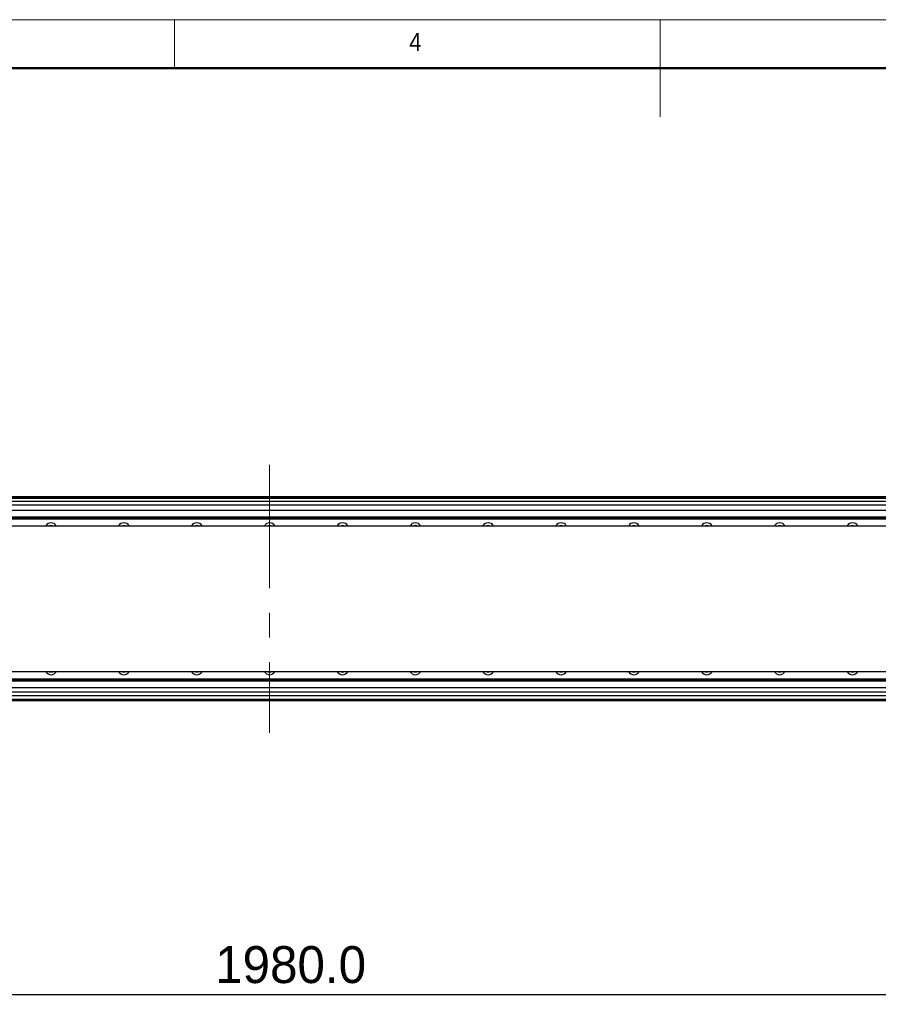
# Model space of a CAD drawing. Header units: millimetres. Extents: x 40 to 3320, y 40 to 2336.
# Tile 9 of 13: x 1153 to 1860, y 1526 to 2336. Entities that reach past the tile are written whole.
import ezdxf

# ---------------------------------------------------------------- set-up
doc = ezdxf.new("R2010")
doc.units = ezdxf.units.MM
doc.header["$LTSCALE"] = 8
doc.linetypes.add('CENTERX2', pattern=[20.32, 12.7, -2.54, 2.54, -2.54])
doc.layers.add('DIMNS', color=7, linetype='Continuous')
doc.styles.add('SLDTEXTSTYLE0', font='Gothic.ttf', dxfattribs={"width": 0.913})
doc.styles.add('SLDTEXTSTYLE7', font='txt')
doc.dimstyles.new('SLDDIMSTYLE0', dxfattribs={"dimtxt": 30.4, "dimasz": 16, "dimexe": 0, "dimexo": 0.0625, "dimgap": 7.6, "dimtad": 2, "dimdec": 1, "dimrnd": 1e-09, "dimzin": 4, "dimdsep": 46, "dimtxsty": 'SLDTEXTSTYLE7', "dimsah": 1, "dimcen": 0.09, "dimadec": 0, "dimazin": 1, "dimtfac": 1, "dimtdec": 1, "dimtmove": 0, "dimatfit": 0, "dimfxl": 0, "dimfrac": 2, "dimtolj": 1, "dimtzin": 12, "dimarcsym": 0})
doc.dimstyles.new('SLDDIMSTYLE3', dxfattribs={"dimtxt": 30.4, "dimasz": 16, "dimexe": 0, "dimexo": 0.0625, "dimgap": 7.6, "dimtad": 2, "dimdec": 1, "dimrnd": 1e-09, "dimzin": 4, "dimdsep": 46, "dimtxsty": 'SLDTEXTSTYLE7', "dimsah": 1, "dimcen": 0.09, "dimadec": 0, "dimazin": 1, "dimtfac": 1, "dimtdec": 1, "dimtofl": 0, "dimtmove": 0, "dimatfit": 3, "dimfxl": 0, "dimfrac": 2, "dimtolj": 1, "dimtzin": 12, "dimarcsym": 0})

# ---------------------------------------------------------------- blocks, each defined once
blk = doc.blocks.new('_D_3')
at = {"layer": 'DIMNS'}
for p, q in [((2550.51, 1932.36), (2550.51, 1964.36)), ((461.03, 1932.36), (2558.51, 1932.36)), ((2550.51, 1786.36), (2550.51, 1932.36)), ((461.03, 1786.36), (2558.51, 1786.36)), ((2550.51, 1786.36), (2550.51, 1754.36))]:
    blk.add_line(p, q, dxfattribs=at)
for points in [[(2550.51, 1932.36), (2552.91, 1948.36), (2548.11, 1948.36)], [(2550.51, 1786.36), (2548.11, 1770.36), (2552.91, 1770.36)]]:
    blk.add_solid(points, dxfattribs=at)
at = {"layer": 'DIMNS', "insert": (2510.62, 1820.33), "char_height": 30.4, "attachment_point": 1, "rotation": 90, "style": 'SLDTEXTSTYLE7'}
blk.add_mtext('146.0', dxfattribs=at)
blk = doc.blocks.new('_D_10')
at = {"layer": 'DIMNS'}
for p, q in [((368.37, 1718.2), (368.37, 1525.56)), ((2348.37, 1718.2), (2348.37, 1525.56)), ((368.37, 1533.56), (2348.37, 1533.56))]:
    blk.add_line(p, q, dxfattribs=at)
for points in [[(368.37, 1533.56), (384.37, 1531.16), (384.37, 1535.96)], [(2348.37, 1533.56), (2332.37, 1535.96), (2332.37, 1531.16)]]:
    blk.add_solid(points, dxfattribs=at)
at = {"layer": 'DIMNS', "insert": (1313.48, 1573.45), "char_height": 30.4, "attachment_point": 1, "style": 'SLDTEXTSTYLE7'}
blk.add_mtext('1980.0', dxfattribs=at)

msp = doc.modelspace()

# ---------------------------------------------------------------- linework, layer by layer
at = {"color": 7, "linetype": 'Continuous', "lineweight": 18}
for p, q in [((3320, 2336), (40, 2336)), ((1280, 2296), (1280, 2336)), ((1680, 2336), (1680, 2256)), ((80, 2296), (3280, 2296))]:
    msp.add_line(p, q, dxfattribs=at)
at = {"color": 7, "linetype": 'Continuous', "lineweight": 50}
msp.add_line((3280, 2296), (80, 2296), dxfattribs=at)
at = {"color": 7, "linetype": 'Continuous', "lineweight": 25}
for p, q in [((2278.37, 1943.36), (438.37, 1943.36)), ((438.37, 1943.16), (2278.37, 1943.16)), ((438.37, 1942.96), (2278.37, 1942.96)), ((2278.37, 1942.86), (438.37, 1942.86)), ((2278.37, 1941.86), (438.37, 1941.86)), ((2253.37, 1939.37), (463.37, 1939.37)), ((470.17, 1925.17), (2253.37, 1925.17)), ((470.2, 1925.47), (2253.37, 1925.47)), ((470.31, 1926.56), (2253.37, 1926.56)), ((470.34, 1926.86), (2253.37, 1926.86)), ((251.37, 1919.36), (2465.37, 1919.36)), ((2465.37, 1799.36), (251.37, 1799.36)), ((463.37, 1793.56), (2246.57, 1793.56)), ((463.37, 1793.25), (2246.54, 1793.25)), ((463.37, 1792.17), (2246.43, 1792.17)), ((463.37, 1791.86), (2246.4, 1791.86)), ((2253.37, 1779.36), (463.37, 1779.36)), ((2251.37, 1775.36), (470.37, 1775.36))]:
    msp.add_line(p, q, dxfattribs=at)
at = {"color": 8, "linetype": 'Continuous', "lineweight": 25}
for p, q in [((2253.37, 1936.37), (463.37, 1936.37)), ((2253.37, 1782.36), (463.37, 1782.36)), ((2251.37, 1776.36), (470.37, 1776.36))]:
    msp.add_line(p, q, dxfattribs=at)
at = {"color": 7, "linetype": 'Continuous', "lineweight": 25, "flags": 128}
for points in [[(1178.37, 1919.61), (1177.38, 1919.43), (1177.22, 1919.36)], [(1179.52, 1919.36), (1179.36, 1919.43), (1178.37, 1919.61)], [(1238.37, 1919.61), (1237.38, 1919.43), (1237.22, 1919.36)], [(1239.52, 1919.36), (1239.36, 1919.43), (1238.37, 1919.61)], [(1298.37, 1919.61), (1297.38, 1919.43), (1297.22, 1919.36)], [(1299.52, 1919.36), (1299.36, 1919.43), (1298.37, 1919.61)], [(1358.37, 1919.61), (1357.38, 1919.43), (1357.22, 1919.36)], [(1359.52, 1919.36), (1359.36, 1919.43), (1358.37, 1919.61)], [(1418.37, 1919.61), (1417.38, 1919.43), (1417.22, 1919.36)], [(1419.52, 1919.36), (1419.36, 1919.43), (1418.37, 1919.61)], [(1478.37, 1919.61), (1477.38, 1919.43), (1477.22, 1919.36)], [(1479.52, 1919.36), (1479.36, 1919.43), (1478.37, 1919.61)], [(1538.37, 1919.61), (1537.38, 1919.43), (1537.22, 1919.36)], [(1539.52, 1919.36), (1539.36, 1919.43), (1538.37, 1919.61)], [(1598.37, 1919.61), (1597.38, 1919.43), (1597.22, 1919.36)], [(1599.52, 1919.36), (1599.36, 1919.43), (1598.37, 1919.61)], [(1658.37, 1919.61), (1657.38, 1919.43), (1657.22, 1919.36)], [(1659.52, 1919.36), (1659.36, 1919.43), (1658.37, 1919.61)], [(1718.37, 1919.61), (1717.38, 1919.43), (1717.22, 1919.36)], [(1719.52, 1919.36), (1719.36, 1919.43), (1718.37, 1919.61)], [(1778.37, 1919.61), (1777.38, 1919.43), (1777.22, 1919.36)], [(1779.52, 1919.36), (1779.36, 1919.43), (1778.37, 1919.61)], [(1838.37, 1919.61), (1837.38, 1919.43), (1837.22, 1919.36)], [(1839.52, 1919.36), (1839.36, 1919.43), (1838.37, 1919.61)]]:
    msp.add_lwpolyline(points, dxfattribs=at)
at = {"color": 7, "linetype": 'Continuous', "lineweight": 25}
for centre, radius, start, end in [((1178.37, 1916.86), 5, 90, 149.99999), ((1178.37, 1916.86), 5, 30.00001, 90), ((1238.37, 1916.86), 5, 90, 149.99999), ((1238.37, 1916.86), 5, 30.00001, 90), ((1298.37, 1916.86), 5, 90, 149.99999), ((1298.37, 1916.86), 5, 30.00001, 90), ((1358.37, 1916.86), 5, 90, 149.99999), ((1358.37, 1916.86), 5, 30.00001, 90), ((1418.37, 1916.86), 5, 90, 149.99999), ((1418.37, 1916.86), 5, 30.00001, 90), ((1478.37, 1916.86), 5, 90, 149.99999), ((1478.37, 1916.86), 5, 30.00001, 90), ((1538.37, 1916.86), 5, 90, 149.99999), ((1538.37, 1916.86), 5, 30.00001, 90), ((1598.37, 1916.86), 5, 90, 149.99999), ((1598.37, 1916.86), 5, 30.00001, 90), ((1658.37, 1916.86), 5, 90, 149.99999), ((1658.37, 1916.86), 5, 30.00001, 90), ((1718.37, 1916.86), 5, 90, 149.99999), ((1718.37, 1916.86), 5, 30.00001, 90), ((1778.37, 1916.86), 5, 90, 149.99999), ((1778.37, 1916.86), 5, 30.00001, 90), ((1838.37, 1916.86), 5, 90, 149.99999), ((1838.37, 1916.86), 5, 30.00001, 90), ((1178.37, 1801.86), 5, 210.00001, 329.99999), ((1178.37, 1801.86), 2.75, 245.38006, 294.61994), ((1238.37, 1801.86), 5, 210.00001, 329.99999), ((1238.37, 1801.86), 2.75, 245.38006, 294.61994), ((1298.37, 1801.86), 5, 210.00001, 329.99999), ((1298.37, 1801.86), 2.75, 245.38006, 294.61994), ((1358.37, 1801.86), 5, 210.00001, 329.99999), ((1358.37, 1801.86), 2.75, 245.38006, 294.61994), ((1418.37, 1801.86), 5, 210.00001, 329.99999), ((1418.37, 1801.86), 2.75, 245.38006, 294.61994), ((1478.37, 1801.86), 5, 210.00001, 329.99999), ((1478.37, 1801.86), 2.75, 245.38006, 294.61994), ((1538.37, 1801.86), 5, 210.00001, 329.99999), ((1538.37, 1801.86), 2.75, 245.38006, 294.61994), ((1598.37, 1801.86), 5, 210.00001, 329.99999), ((1598.37, 1801.86), 2.75, 245.38006, 294.61994), ((1658.37, 1801.86), 5, 210.00001, 329.99999), ((1658.37, 1801.86), 2.75, 245.38006, 294.61994), ((1718.37, 1801.86), 5, 210.00001, 329.99999), ((1718.37, 1801.86), 2.75, 245.38006, 294.61994), ((1778.37, 1801.86), 5, 210.00001, 329.99999), ((1778.37, 1801.86), 2.75, 245.38006, 294.61994), ((1838.37, 1801.86), 5, 210.00001, 329.99999), ((1838.37, 1801.86), 2.75, 245.38006, 294.61994)]:
    msp.add_arc(centre, radius, start, end, dxfattribs=at)
at = {"layer": 'DIMNS', "linetype": 'CENTERX2', "lineweight": 18}
msp.add_line((1358.37, 1969.66), (1358.37, 1749.06), dxfattribs=at)

# ---------------------------------------------------------------- texts
at = {"color": 7, "linetype": 'Continuous', "lineweight": 0, "insert": (1473.33, 2325.17), "char_height": 14.82, "attachment_point": 1, "style": 'SLDTEXTSTYLE0'}
msp.add_mtext('4', dxfattribs=at)

# ---------------------------------------------------------------- dimensions: what is measured, and where the dimension line sits
at = {"layer": 'DIMNS'}
dim = msp.add_linear_dim(base=(2550.51, 1932.36), p1=(450.87, 1786.36), p2=(450.87, 1932.36), angle=90, dimstyle='SLDDIMSTYLE0', dxfattribs=at)
dim.commit()
dim.dimension.update_dxf_attribs({"geometry": '_D_3', "text_midpoint": (2550.51, 1868.75), "dimtype": 160})
dim = msp.add_linear_dim(base=(2348.37, 1533.56), p1=(368.37, 1728.36), p2=(2348.37, 1728.36), dimstyle='SLDDIMSTYLE3', dxfattribs=at)
dim.commit()
dim.dimension.update_dxf_attribs({"geometry": '_D_10', "text_midpoint": (1372.88, 1533.56), "dimtype": 160})

doc.saveas('drawing.dxf')
